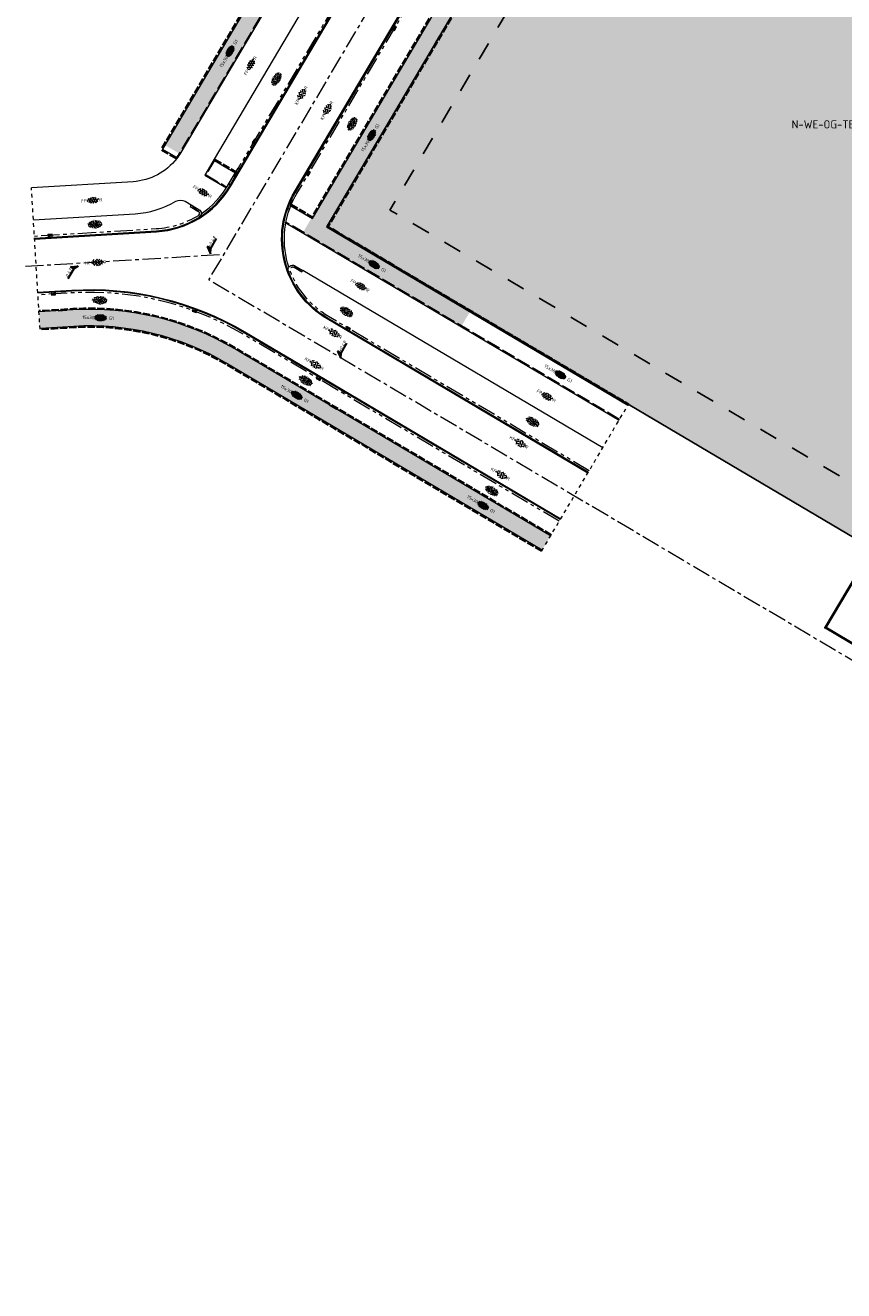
# Model space of a CAD drawing. Header units: metres. Extents: x 90704 to 91821, y 464826 to 465227.
# Tile 1 of 27: x 90704 to 90793, y 464826 to 464964. Entities that reach past the tile are written whole.
import ezdxf
from ezdxf.enums import TextEntityAlignment as Align

# ---------------------------------------------------------------- set-up
doc = ezdxf.new("R2010")
doc.units = ezdxf.units.M
for name, pattern in [('AM-AS', [16, 10, -2, 2, -2]), ('NLCS-HIDDEN', [4, 2, -2]), ('VH-GAZONBAND_100X200', [9.5, 7.5, -2]), ('VH-OPSLUITBAND_100X200_A', [10, 4, -1, 4, -1]), ('VH-TROTTOIRBAND_180-200', [20, 10, -2, 2, -2, 2, -2]), ('XX-HIDDEN', [4, 2, -2])]:
    doc.linetypes.add(name, pattern=pattern)
doc.layers.add('94.01_Rijbaan - road', color=6, linetype='Continuous')
doc.layers.add('N-WE-AM-AS_WEG-G', color=21, linetype='AM-AS', lineweight=18, plot=False)
doc.layers.add('opsluitband afstand', color=21, linetype='Continuous', lineweight=18, plot=False)
for name, color, linetype, lineweight in [('N-WE-GR-GRAS-S', 21, 'Continuous', 18), ('N-WE-KG-WERKGRENS-G', 10, 'XX-WERKGRENS_CIRCEL', 50), ('N-WE-OG-TERREIN_UITGEEFBAAR-A', 7, 'Continuous', 25), ('N-WE-OG-TERREIN_UITGEEFBAAR-G', 7, 'Continuous', 25), ('N-WE-RI-HWA_KOLK-S', 21, 'Continuous', 18), ('N-WE-VH-KANTOPSLUITING_GAZONBAND_100X200-G', 21, 'VH-GAZONBAND_100X200', 18), ('N-WE-VH-KANTOPSLUITING_INRITBAND-G', 21, 'Continuous', 18), ('N-WE-VH-KANTOPSLUITING_OPSLUITBAND_100X200-G', 21, 'VH-OPSLUITBAND_100X200_A', 35), ('N-WE-VH-KANTOPSLUITING_TROTTOIRBAND_180 200-G', 21, 'VH-TROTTOIRBAND_180-200', 18), ('N-WE-VH-KANTOPSLUITING_VERLOOPBAND-G', 21, 'VH-TROTTOIRBAND_180-200', 18), ('N-WE-VH-KANTOPSLUITING_VOORKANTBAND-G', 21, 'Continuous', 18), ('N-WE-VH-KANTVERHARDING-GD', 21, 'Continuous', 18), ('N-WE-VH-KANTVERHARDING_STREKLAAG-G', 21, 'Continuous', 18), ('N-WE-VH-MATERIAALGRENS-G', 21, 'XX-HIDDEN', 18), ('N-WE-VH-VERHARDING_ASFALT-S', 21, 'Continuous', 18), ('N-WE-VH-VERHARDING_BETONSTRAATSTEEN-S', 21, 'Continuous', 18), ('N-WE-VH-VERHARDING_TEGEL-S', 21, 'Continuous', 18), ('X-XX-AL-HOOGTELABEL-S', 21, 'Continuous', 30), ('X-XX-AL-REFERENTIE-G', 7, 'Continuous', 18)]:
    doc.layers.add(name, color=color, linetype=linetype, lineweight=lineweight)
doc.layers.add('N-WE-KL-STROOK-G', color=21, linetype='NLCS-HIDDEN', lineweight=18, transparency=0.5)
doc.styles.add('NLCS-ISO', font='NLCS-ISO.ttf')
doc.styles.get("Standard").update_dxf_attribs({"font": 'NLCS-ISO.ttf'})
doc.linetypes.add('XX-WERKGRENS_CIRCEL', pattern='A,10,-2.5,[69,NLCS.SHX,S=1,R=0,X=0,Y=0],-2.5', length=15)

# ---------------------------------------------------------------- blocks, each defined once
blk = doc.blocks.new('SVH-ASFALT_KL-SO')
at = {"ltscale": 0.1}
for p, q in [((-3.32, -0.4), (-2.47, 1.08)), ((-1.25, -1.65), (-2.73, 0.92)), ((-2.51, -1.23), (-0.92, 1.53)), ((0.09, -1.73), (-1.71, 1.38)), ((-1.45, -1.61), (0.37, 1.54)), ((1.26, -1.54), (-0.53, 1.56)), ((-0.24, -1.74), (1.52, 1.29)), ((2.29, -1.09), (0.8, 1.48)), ((1.15, -1.58), (2.49, 0.75)), ((2.91, 0.06), (2.53, 0.71)), ((-2.96, -0.91), (-3.37, -0.2))]:
    blk.add_line(p, q, dxfattribs=at)
at = {"style": 'NLCS-ISO'}
blk.add_attdef('FUNCTIE_VERHARDING', text='', height=1.8, dxfattribs=at).set_placement((-3.62, -0.09), align=Align.MIDDLE_RIGHT)
blk.add_attdef('KLEUR', text='', height=1.8, dxfattribs=at).set_placement((3.17, -0.09), align=Align.MIDDLE_LEFT)
at = {"style": 'NLCS-ISO', "flags": 1}
blk.add_attdef('FUNCTIE', text='', height=1.8, dxfattribs=at).set_placement((0.12, -3.58), align=Align.MIDDLE_CENTER)
blk = doc.blocks.new('SVH-TEGEL_150X300_DIK_HALFST_KL-SO')
h = blk.add_hatch(color=254)
h.dxf.hatch_style = 1
edge = h.paths.add_edge_path()
edge.add_ellipse((0, 0), major_axis=(-3.39, 0), ratio=0.53738, start_angle=0, end_angle=360)
for p, q in [((-3, 0), (-3.39, 0)), ((-3, -0.85), (-3, 0.85)), ((-2.25, 0.75), (-3, 0.75)), ((-2.25, -1.37), (-2.25, 1.37)), ((-1.5, 0), (-2.25, 0)), ((-1.5, 1.5), (-1.93, 1.5)), ((-1.5, -1.64), (-1.5, 1.64)), ((-0.75, 0.75), (-1.5, 0.75)), ((-0.75, -1.78), (-0.75, 1.78)), ((0, 1.5), (-0.75, 1.5)), ((0, 0), (-0.75, 0)), ((0, -1.82), (0, 1.82)), ((0.75, 0.75), (0, 0.75)), ((0.75, -1.78), (0.75, 1.78)), ((1.5, 1.5), (0.75, 1.5)), ((1.5, -1.64), (1.5, 1.64)), ((2.25, 0.75), (1.5, 0.75)), ((2.25, -1.37), (2.25, 1.37)), ((3, -0.85), (3, 0.85)), ((3.09, 0.75), (3, 0.75)), ((-2.25, -0.75), (-3, -0.75)), ((-1.5, -1.5), (-1.93, -1.5)), ((-0.75, -0.75), (-1.5, -0.75)), ((0, -1.5), (-0.75, -1.5)), ((0.75, -0.75), (0, -0.75)), ((1.5, 0), (0.75, 0)), ((1.5, -1.5), (0.75, -1.5)), ((2.25, -0.75), (1.5, -0.75)), ((3, 0), (2.25, 0)), ((3.09, -0.75), (3, -0.75))]:
    blk.add_line(p, q)
at = {"style": 'NLCS-ISO'}
blk.add_attdef('FORMAAT', text='', height=1.8, dxfattribs=at).set_placement((-3.49, 0), align=Align.MIDDLE_RIGHT)
blk.add_attdef('KLEUR', text='', height=1.8, dxfattribs=at).set_placement((3.19, 0), align=Align.MIDDLE_LEFT)
at = {"style": 'NLCS-ISO', "flags": 1}
blk.add_attdef('FUNCTIE', text='', height=1.8, dxfattribs=at).set_placement((0.12, -3.58), align=Align.MIDDLE_CENTER)
blk = doc.blocks.new('SGR-GRAS_01-SO')
at = {"ltscale": 0.1}
for p, q in [((-3.93, -0.14), (-3.95, 0.01)), ((-3.86, 0.38), (-3.85, 0.49)), ((-3.79, 0.47), (-3.84, 0.51)), ((-3.34, 0.05), (-3.19, 0.09)), ((-3.19, 0.48), (-3.3, 0.59)), ((-3.06, 0.63), (-3.19, 0.71)), ((-2.9, 1.29), (-3.04, 1.33)), ((-3.03, 0.37), (-2.88, 0.37)), ((-2.94, 1.15), (-2.96, 1.3)), ((-2.72, 0.41), (-2.86, 0.45)), ((-2.85, 0.95), (-2.71, 0.99)), ((-2.84, 0.26), (-2.71, 0.34)), ((-2.74, 0.02), (-2.76, 0.17)), ((-2.75, 0.21), (-2.64, 0.32)), ((-2.67, 0.22), (-2.66, 0.37)), ((-2.6, 1.52), (-2.65, 1.55)), ((-2.57, 1.37), (-2.56, 1.52)), ((-2.33, 0.79), (-2.46, 0.86)), ((-2.34, 0.48), (-2.45, 0.59)), ((-2.31, 1.29), (-2.41, 1.4)), ((-2.22, 0.34), (-2.08, 0.38)), ((-2.06, 0.06), (-2.19, 0.13)), ((-1.88, 1.68), (-2.01, 1.76)), ((-1.94, 1.02), (-1.83, 1.13)), ((-1.79, 0.99), (-1.93, 1.03)), ((-1.88, 0.37), (-1.73, 0.37)), ((-1.85, 0.84), (-1.72, 0.91)), ((-1.78, 1.62), (-1.63, 1.62)), ((-1.75, 1.31), (-1.77, 1.46)), ((-1.61, 0.11), (-1.75, 0.15)), ((-1.74, 1.25), (-1.6, 1.29)), ((-1.61, 0.95), (-1.74, 1.02)), ((-1.49, 0.48), (-1.6, 0.59)), ((-1.46, 1.29), (-1.57, 1.4)), ((-1.55, 0.18), (-1.57, 0.33)), ((-1.48, 0.07), (-1.46, 0.22)), ((-1.34, 0.21), (-1.47, 0.29)), ((-1.38, 1.21), (-1.36, 1.36)), ((-1.15, 1.84), (-1.28, 1.91)), ((-1.12, 1.84), (-1.02, 1.94)), ((-1.11, 0.64), (-0.97, 0.68)), ((-0.88, 1.11), (-1.01, 1.18)), ((-0.85, 1.57), (-1, 1.61)), ((-0.85, 1.41), (-0.72, 1.49)), ((-0.67, 0.69), (-0.82, 0.73)), ((-0.65, 0.48), (-0.75, 0.59)), ((-0.61, 0.37), (-0.74, 0.45)), ((-0.73, 0.37), (-0.58, 0.37)), ((-0.61, 1.29), (-0.72, 1.4)), ((-0.63, 1.62), (-0.48, 1.62)), ((-0.63, 1.55), (-0.49, 1.59)), ((-0.56, 1.47), (-0.58, 1.62)), ((-0.42, 2), (-0.54, 2.06)), ((-0.49, 0.03), (-0.34, 0.07)), ((-0.36, 0.34), (-0.38, 0.48)), ((-0.16, 1.26), (-0.29, 1.34)), ((-0.29, -0.09), (-0.27, 0.06)), ((-0.19, 1.06), (-0.17, 1.21)), ((-0.17, 0.32), (-0.06, 0.42)), ((-0.14, 0.38), (-0.01, 0.45)), ((0.11, 0.53), (-0.02, 0.61)), ((0, 0.94), (0.14, 0.98)), ((0.2, 0.48), (0.1, 0.59)), ((0.26, 1.27), (0.11, 1.31)), ((0.24, 1.29), (0.13, 1.4)), ((0.15, 1.99), (0.28, 2.06)), ((0.44, 0.4), (0.29, 0.43)), ((0.42, 0.37), (0.57, 0.37)), ((0.57, 1.42), (0.44, 1.5)), ((0.48, 1.85), (0.62, 1.88)), ((0.52, 1.62), (0.67, 1.62)), ((0.63, 1.63), (0.61, 1.78)), ((0.63, 0.33), (0.77, 0.37)), ((0.64, 1.13), (0.75, 1.24)), ((0.84, 0.69), (0.71, 0.76)), ((0.83, 0.5), (0.81, 0.64)), ((0.86, 0.95), (0.99, 1.03)), ((1.05, 0.48), (0.94, 0.59)), ((1.09, 1.29), (0.98, 1.4)), ((1.11, -0.04), (0.98, 0.03)), ((1, 0.9), (1.02, 1.05)), ((1.19, 1.85), (1.04, 1.89)), ((1.11, 1.24), (1.25, 1.28)), ((1.3, 1.58), (1.17, 1.65)), ((1.37, 0.97), (1.22, 1.01)), ((1.55, 0.1), (1.4, 0.14)), ((1.57, 0.85), (1.44, 0.92)), ((1.57, 0.37), (1.72, 0.37)), ((1.67, 1.62), (1.82, 1.62)), ((1.84, 0.11), (1.71, 0.19)), ((1.74, 0.63), (1.88, 0.67)), ((1.9, 0.48), (1.79, 0.59)), ((1.82, 1.79), (1.81, 1.85)), ((1.93, 1.29), (1.83, 1.4)), ((1.85, 1.53), (1.98, 1.6)), ((2.02, 1.74), (1.89, 1.81)), ((2.02, 0.66), (2, 0.8)), ((2.3, 1.55), (2.15, 1.59)), ((2.29, 1), (2.16, 1.08)), ((2.2, 0.75), (2.21, 0.9)), ((2.22, 1.53), (2.36, 1.57)), ((2.48, 0.68), (2.33, 0.72)), ((2.37, 0.02), (2.51, 0.06)), ((2.41, 0.42), (2.52, 0.53)), ((2.56, 0.27), (2.43, 0.35)), ((2.57, 0.5), (2.7, 0.57)), ((2.75, 0.48), (2.64, 0.59)), ((2.78, 1.29), (2.68, 1.4)), ((2.72, 0.37), (2.87, 0.37)), ((2.85, 0.93), (2.99, 0.97)), ((3.02, 1.16), (2.89, 1.24)), ((3.29, 0.43), (3.16, 0.5)), ((3.21, 0.81), (3.19, 0.96)), ((3.39, 0.6), (3.4, 0.75)), ((3.59, 0.38), (3.44, 0.42)), ((3.48, 0.32), (3.62, 0.36)), ((3.6, 0.48), (3.49, 0.59)), ((3.87, 0.37), (3.9, 0.37)), ((-3.84, -0.31), (-3.71, -0.24)), ((-3.65, -0.17), (-3.79, -0.13)), ((-3.52, -0.26), (-3.65, -0.18)), ((-3.56, -0.6), (-3.46, -0.5)), ((-3.25, -0.99), (-3.38, -0.92)), ((-3.26, -1.14), (-3.37, -1.04)), ((-3.23, -0.33), (-3.33, -0.23)), ((-3.13, -0.88), (-2.98, -0.88)), ((-3.07, -1.31), (-3, -1.27)), ((-2.79, -0.1), (-2.92, -0.03)), ((-2.77, -0.92), (-2.76, -0.77)), ((-2.71, -0.56), (-2.56, -0.52)), ((-2.54, -0.46), (-2.68, -0.42)), ((-2.52, -0.83), (-2.65, -0.76)), ((-2.54, -1.11), (-2.56, -0.97)), ((-2.41, -1.14), (-2.52, -1.04)), ((-2.36, -1.34), (-2.5, -1.3)), ((-2.38, -0.33), (-2.48, -0.23)), ((-2.25, -1.57), (-2.38, -1.49)), ((-2.13, -0.77), (-2, -0.7)), ((-2.08, -1.17), (-1.93, -1.13)), ((-1.98, -0.88), (-1.83, -0.88)), ((-1.79, -0.68), (-1.92, -0.6)), ((-1.8, -1.31), (-1.69, -1.2)), ((-1.67, -1.89), (-1.71, -1.85)), ((-1.57, -1.14), (-1.67, -1.04)), ((-1.53, -1.41), (-1.66, -1.33)), ((-1.53, -0.33), (-1.64, -0.23)), ((-1.6, -0.26), (-1.45, -0.22)), ((-1.58, -1.08), (-1.56, -0.93)), ((-1.43, -0.76), (-1.57, -0.72)), ((-1.45, -1.78), (-1.3, -1.74)), ((-1.42, -1.8), (-1.29, -1.73)), ((-1.25, -1.64), (-1.39, -1.6)), ((-1.35, -0.95), (-1.37, -0.81)), ((-1.07, -0.52), (-1.2, -0.44)), ((-1.16, -1.99), (-1.17, -1.94)), ((-1.13, -0.2), (-1, -0.12)), ((-0.98, -0.5), (-0.88, -0.39)), ((-0.97, -0.87), (-0.82, -0.83)), ((-0.8, -1.25), (-0.93, -1.18)), ((-0.75, -1.96), (-0.86, -1.85)), ((-0.83, -0.88), (-0.68, -0.88)), ((-0.72, -1.14), (-0.82, -1.04)), ((-0.68, -0.33), (-0.79, -0.23)), ((-0.53, -1.98), (-0.66, -1.91)), ((-0.5, -0.18), (-0.64, -0.14)), ((-0.34, -0.36), (-0.47, -0.29)), ((-0.32, -1.06), (-0.46, -1.02)), ((-0.42, -1.23), (-0.29, -1.15)), ((-0.39, -1.23), (-0.37, -1.08)), ((-0.34, -1.48), (-0.19, -1.44)), ((-0.14, -1.94), (-0.28, -1.9)), ((-0.07, -1.09), (-0.2, -1.02)), ((-0.16, -0.8), (-0.18, -0.65)), ((-0.03, -2.02), (0.08, -1.91)), ((0.1, -1.96), (-0.01, -1.85)), ((0.04, -1.93), (0.02, -1.78)), ((0.13, -1.14), (0.03, -1.04)), ((0.17, -0.33), (0.06, -0.23)), ((0.2, -1.83), (0.07, -1.75)), ((0.14, -0.57), (0.29, -0.54)), ((0.38, -0.2), (0.25, -0.13)), ((0.32, -0.88), (0.47, -0.88)), ((0.34, -2.07), (0.44, -2.05)), ((0.62, -0.48), (0.47, -0.44)), ((0.65, -0.94), (0.52, -0.86)), ((0.57, -0.65), (0.7, -0.58)), ((0.79, -1.36), (0.65, -1.32)), ((0.77, -1.18), (0.92, -1.14)), ((0.79, -1.2), (0.89, -1.1)), ((0.92, -1.67), (0.79, -1.59)), ((0.8, -1.39), (0.82, -1.24)), ((0.94, -1.96), (0.84, -1.85)), ((0.98, -1.14), (0.87, -1.04)), ((0.9, -0.24), (0.92, -0.09)), ((1.02, -0.33), (0.91, -0.23)), ((1.03, -0.64), (1.01, -0.49)), ((1.23, -1.77), (1.21, -1.62)), ((1.25, -0.28), (1.4, -0.24)), ((1.38, -0.78), (1.25, -0.7)), ((1.29, -1.69), (1.42, -1.61)), ((1.4, -1.79), (1.55, -1.75)), ((1.47, -0.88), (1.62, -0.88)), ((1.65, -1.51), (1.52, -1.44)), ((1.57, -0.08), (1.7, 0)), ((1.73, -0.78), (1.58, -0.74)), ((1.6, -0.39), (1.7, -0.28)), ((1.71, -1.88), (1.69, -1.85)), ((1.83, -1.14), (1.72, -1.04)), ((1.86, -0.33), (1.76, -0.23)), ((1.91, -1.65), (1.76, -1.62)), ((1.88, -0.88), (2.03, -0.85)), ((2.11, -0.62), (1.98, -0.54)), ((2, -1.54), (2.01, -1.39)), ((2.1, -0.4), (2.11, -0.25)), ((2.22, -0.48), (2.2, -0.33)), ((2.38, -1.35), (2.25, -1.28)), ((2.28, -1.11), (2.41, -1.04)), ((2.42, -1.61), (2.4, -1.46)), ((2.66, -0.2), (2.51, -0.16)), ((2.51, -1.49), (2.66, -1.45)), ((2.68, -1.14), (2.57, -1.04)), ((2.71, -0.33), (2.61, -0.23)), ((2.62, -0.88), (2.77, -0.88)), ((2.84, -1.08), (2.69, -1.04)), ((2.83, -0.46), (2.7, -0.39)), ((3.1, -1.19), (2.97, -1.12)), ((2.99, -0.59), (3.14, -0.55)), ((3.28, -0.54), (3.41, -0.46)), ((3.29, -0.55), (3.3, -0.4)), ((3.37, -1.09), (3.47, -0.99)), ((3.41, -0.32), (3.39, -0.17)), ((3.43, -1.04), (3.42, -1.04)), ((3.56, -0.3), (3.43, -0.23)), ((3.56, -0.33), (3.46, -0.23)), ((3.77, -0.5), (3.62, -0.46))]:
    blk.add_line(p, q, dxfattribs=at)
at = {"ltscale": 0.1, "style": 'NLCS-ISO'}
blk.add_attdef('TYPE', text='', height=1.8, dxfattribs=at).set_placement((6.94, -0.03), align=Align.MIDDLE_CENTER)
blk = doc.blocks.new('SVH-BSS_KEIFORMAAT_KEPER_KL-SO')
for p, q in [((-3.44, -0.47), (-2.97, 0)), ((-3.31, 0.34), (-1.48, -1.48)), ((-2.52, 1.03), (-1.48, 0)), ((-2.23, -0.74), (0, 1.48)), ((-2.23, 0.74), (-1.57, 1.4)), ((-1.77, -1.77), (0, 0)), ((-0.74, 0.74), (1.48, -1.48)), ((-0.1, 1.58), (1.48, 0)), ((0.74, 0.74), (1.4, 1.4)), ((0.74, -0.74), (2.46, 0.98)), ((1.06, -1.91), (2.97, 0)), ((2.23, 0.74), (3.31, -0.34)), ((-0.74, -0.74), (0.5, -1.99)), ((-0.52, -2), (0, -1.48)), ((2.23, -0.74), (2.72, -1.24))]:
    blk.add_line(p, q)
at = {"style": 'NLCS-ISO'}
blk.add_attdef('FORMAAT', text='', height=1.8, dxfattribs=at).set_placement((-3.47, -0.23), align=Align.MIDDLE_RIGHT)
blk.add_attdef('KLEUR', text='', height=1.8, dxfattribs=at).set_placement((3.32, -0.22), align=Align.MIDDLE_LEFT)
at = {"style": 'NLCS-ISO', "flags": 1}
blk.add_attdef('FUNCTIE', text='', height=1.8, dxfattribs=at).set_placement((0.12, -3.58), align=Align.MIDDLE_CENTER)
blk = doc.blocks.new('N-SRI-KOLK_TROTTOIR-SO')
blk.add_hatch(color=256).paths.add_polyline_path([(1.125, 1.5), (-1.125, 1.5), (-1.125, 0)])
blk.add_line((-1.125, 0), (1.125, 1.5))
at = {"flags": 128}
blk.add_lwpolyline([(-1.125, 0), (1.125, 0), (1.125, 1.5), (-1.125, 1.5)], close=True, dxfattribs=at)
blk = doc.blocks.new('B-SAL-HOOGTELABEL_01-SO_1')
for p, q in [((-0.00246, 0.00131), (-0.00884, 0.00131)), ((-0.00246, 0.00131), (-0.00246, 0.00344)), ((-0.00246, 0.00344), (0, 0)), ((0, 0), (-0.00246, 0.00131))]:
    blk.add_line(p, q)
at = {"style": 'NLCS-ISO', "oblique": 13.5}
blk.add_attdef('...', text='', height=0.0018, dxfattribs=at).set_placement((-0.00596, 0.00261), align=Align.MIDDLE_CENTER)
blk = doc.blocks.new('51005749-X003-ONT westelijke ringbaan')
at = {"layer": 'N-WE-AM-AS_WEG-G', "ltscale": 0.2, "flags": 128}
for points in [[(91107.76, 465160.16), (90910.31, 464826.39), (90724.12, 464936.55), (90886.31, 465210.67), (90939.6, 465198.51)], [(90704.12, 464938.03), (90725.77, 464939.34)]]:
    blk.add_lwpolyline(points, dxfattribs=at)
at = {"layer": 'N-WE-KL-STROOK-G', "flags": 128}
for points in [[(90872.26, 465207.93, 2, 2, 0), (90794.97, 465077.3, 2, 2, 0), (90720.11, 464950.78, 0, 0, 0)], [(90937.42, 465188.96, 2, 2, 0), (90888.44, 465200.13, 2, 2, 0), (90810.38, 465068.19, 2, 2, 0), (90735.71, 464942.01, 2, 2, 0), (90752.11, 464932.31, 0, 0, 0)]]:
    blk.add_lwpolyline(points, format="xyseb", dxfattribs=at)
at = {"layer": 'N-WE-KL-STROOK-G', "const_width": 2, "flags": 128}
blk.add_lwpolyline([(90760.89, 464907.88), (90728.85, 464926.84), (90726.48, 464928.24, 0.149753), (90709.34, 464932.38), (90705.66, 464932.16)], format="xyb", dxfattribs=at)
at = {"layer": 'N-WE-VH-KANTOPSLUITING_GAZONBAND_100X200-G', "ltscale": 0.2, "flags": 128}
blk.add_lwpolyline([(90900.23, 465219.85, 0.32213), (90873.4, 465208.08), (90795.74, 465076.85), (90720.98, 464950.48, -0.030371), (90720.54, 464949.84)], format="xyb", dxfattribs=at)
for points in [[(90724.78, 464949.64), (90723.81, 464948.01), (90726.09, 464946.66)], [(90768.86, 464921.35), (90732.52, 464942.85)]]:
    blk.add_lwpolyline(points, dxfattribs=at)
at = {"layer": 'N-WE-VH-KANTOPSLUITING_INRITBAND-G', "flags": 128}
for points in [[(90723.28, 464943.76, 0.111011), (90726.23, 464946.89), (90727.31, 464948.72)], [(90732.83, 464937.94, -0.191837), (90733.28, 464945.18, -0.191837)]]:
    blk.add_lwpolyline(points, format="xyb", dxfattribs=at)
for points in [[(90727.48, 464948.62), (90726.8, 464947.86)], [(90727.31, 464948.72), (90727.48, 464948.62)], [(90726.8, 464947.86), (90726.98, 464947.76)], [(90726.29, 464947), (90726.47, 464946.9)], [(90733.1, 464945.26), (90732.9, 464944.25)], [(90733.28, 464945.18), (90733.1, 464945.26)], [(90732.9, 464944.25), (90732.71, 464944.32)]]:
    blk.add_lwpolyline(points, dxfattribs=at)
at = {"layer": 'N-WE-VH-KANTOPSLUITING_OPSLUITBAND_100X200-G', "ltscale": 0.2, "flags": 128}
for points in [[(90895.92, 465227), (90895.04, 465222.27, 0.266483), (90871.79, 465209.1), (90794.11, 465077.81), (90718.94, 464950.77), (90720.54, 464949.82)], [(90761.4, 464908.74), (90726.99, 464929.1, 0.149753), (90709.28, 464933.38), (90705.6, 464933.16)], [(90760.39, 464907.02), (90725.97, 464927.38, 0.149753), (90709.4, 464931.38), (90705.72, 464931.16)]]:
    blk.add_lwpolyline(points, format="xyb", dxfattribs=at)
for points in [[(90733.08, 464944.73), (90735.36, 464943.38), (90810.64, 465070.6), (90814.12, 465068.54), (90815.55, 465070.95)], [(90827.34, 465058.39), (90811.34, 465067.86), (90737.08, 464942.36), (90769.83, 464922.98)], [(90724.78, 464949.64), (90727.06, 464948.29)]]:
    blk.add_lwpolyline(points, dxfattribs=at)
at = {"layer": 'N-WE-VH-KANTOPSLUITING_TROTTOIRBAND_180 200-G', "ltscale": 0.2, "flags": 128}
for points in [[(90808.75, 465086.94, -0.414141), (90808.85, 465086.53), (90801.21, 465073.61), (90727.31, 464948.72)], [(90733.28, 464945.18, -0.023352), (90733.71, 464945.98), (90806.24, 465068.56, -0.392722), (90815.11, 465071.19)], [(90722.93, 464944.05, -0.564124), (90722.94, 464943.54, -0.123754), (90718.38, 464942.1), (90705.11, 464941.29)], [(90765.55, 464915.75), (90737.15, 464932.56, -0.171093), (90732.97, 464937.55, -0.707806), (90733.4, 464937.92)], [(90762.29, 464910.25), (90727.87, 464930.62, 0.149753), (90709.19, 464935.13), (90705.5, 464934.91)]]:
    blk.add_lwpolyline(points, format="xyb", dxfattribs=at)
at = {"layer": 'N-WE-VH-KANTOPSLUITING_VERLOOPBAND-G', "flags": 128}
for points in [[(90722.18, 464944.73), (90722.07, 464944.56), (90722.93, 464944.05), (90723.04, 464944.22)], [(90722.93, 464944.05), (90722.18, 464944.73)], [(90733.5, 464938.09), (90733.4, 464937.92), (90734.26, 464937.41), (90734.36, 464937.58)], [(90733.4, 464937.92), (90734.36, 464937.58)]]:
    blk.add_lwpolyline(points, dxfattribs=at)
at = {"layer": 'N-WE-VH-KANTOPSLUITING_VOORKANTBAND-G', "flags": 128}
for points in [[(90896.02, 465226.98), (90895.12, 465222.17, 0.267319), (90871.88, 465209.05), (90794.2, 465077.76), (90719.08, 464950.81), (90720.59, 464949.91)], [(90900.21, 465219.75, 0.322158), (90873.48, 465208.03), (90795.83, 465076.79), (90721.06, 464950.43, -0.030371), (90720.62, 464949.78)], [(90705.12, 464941.09), (90718.4, 464941.9, 0.249014), (90726.4, 464946.79), (90801.38, 465073.51), (90878.59, 465204, -0.290142), (90894.33, 465212.03), (90894.35, 465212.02, 0.368752), (90899.66, 465215.76, 0.429452), (90899.28, 465216.37)], [(90765.45, 464915.58), (90737.05, 464932.39, -0.414214), (90733.54, 464946.09), (90806.06, 465068.66, -0.418253), (90815.74, 465071.07), (90816.08, 465070.87), (90829.88, 465062.7)], [(90722.18, 464944.73), (90723.04, 464944.22, -0.564124), (90723.04, 464943.37)], [(90732.78, 464937.48, -0.707806), (90733.5, 464938.09)], [(90762.4, 464910.42), (90727.97, 464930.79, 0.149753), (90709.17, 464935.33), (90705.48, 464935.11)], [(90761.35, 464908.65), (90726.94, 464929.02, 0.149753), (90709.28, 464933.28), (90705.61, 464933.06)], [(90760.44, 464907.1), (90726.02, 464927.47, 0.149753), (90709.39, 464931.48), (90705.72, 464931.26)]]:
    blk.add_lwpolyline(points, format="xyb", dxfattribs=at)
for points in [[(90733.04, 464944.63), (90735.4, 464943.24), (90810.68, 465070.46), (90814.16, 465068.4), (90815.63, 465070.9)], [(90827.39, 465058.48), (90811.31, 465068), (90736.95, 464942.32), (90769.78, 464922.9)], [(90724.69, 464949.69), (90723.67, 464947.97), (90726.03, 464946.57)], [(90724.73, 464949.56), (90727.01, 464948.21)], [(90732.5, 464942.75), (90768.81, 464921.26)], [(90733.5, 464938.09), (90734.36, 464937.58)]]:
    blk.add_lwpolyline(points, dxfattribs=at)
at = {"layer": 'N-WE-VH-KANTVERHARDING-GD', "flags": 128}
for points in [[(90807.99, 465087.63), (90807.6, 465087.85, 0.414286), (90806.23, 465087.5), (90798.84, 465075.01), (90724.69, 464949.69)], [(90720.62, 464949.78, -0.217002), (90715.86, 464947.25), (90704.79, 464946.58)], [(90705, 464943.09), (90716.07, 464943.76, 0.118071), (90720.52, 464945.11, -0.272504), (90721.54, 464945.11), (90722.18, 464944.73)]]:
    blk.add_lwpolyline(points, format="xyb", dxfattribs=at)
blk.add_lwpolyline([(90767.03, 464918.25), (90734.36, 464937.58)], dxfattribs=at)
at = {"layer": 'N-WE-VH-KANTVERHARDING_STREKLAAG-G', "flags": 128}
for points in [[(90705.13, 464940.99), (90718.4, 464941.79, 0.249014), (90726.49, 464946.73), (90801.47, 465073.46), (90878.68, 465203.95, -0.290142), (90894.32, 465211.92), (90894.34, 465211.92, 0.388065), (90899.84, 465216.07), (90901.68, 465225.93)], [(90765.4, 464915.49), (90737, 464932.3, -0.414214), (90733.45, 464946.14), (90805.97, 465068.71, -0.414286), (90815.71, 465071.21), (90829.94, 465062.79)], [(90705.48, 464935.21), (90709.17, 464935.43, -0.149753), (90728.02, 464930.88), (90734.05, 464927.31), (90762.45, 464910.51)]]:
    blk.add_lwpolyline(points, format="xyb", dxfattribs=at)
at = {"layer": 'N-WE-VH-MATERIAALGRENS-G', "ltscale": 0.2, "flags": 128}
for points in [[(90705.72, 464931.16), (90704.79, 464946.58)], [(90760.39, 464907.02), (90769.83, 464922.98)]]:
    blk.add_lwpolyline(points, dxfattribs=at)
at = {"layer": 'opsluitband afstand', "flags": 128}
for points in [[(90747.22, 464963.23), (90747.7, 464964.03)], [(90748.77, 464962.31), (90749.25, 464963.11)], [(90725.44, 464949.13), (90726.24, 464948.66)], [(90725.25, 464947.04), (90724.45, 464947.51)], [(90733.8, 464944.19), (90734.6, 464943.71)], [(90733.35, 464942.24), (90734.16, 464941.77)], [(90734.18, 464941.75), (90733.38, 464942.23)], [(90707.23, 464941.22), (90708.16, 464941.28)], [(90745.65, 464937.18), (90746.45, 464936.7)], [(90707.59, 464935.23), (90708.52, 464935.29)], [(90744.68, 464935.54), (90745.49, 464935.07)], [(90707.71, 464933.19), (90708.64, 464933.24)], [(90707.82, 464931.39), (90708.75, 464931.45)], [(90741.32, 464929.86), (90742.12, 464929.38)], [(90738.27, 464924.7), (90739.07, 464924.22)], [(90737.22, 464922.93), (90738.03, 464922.46)], [(90736.31, 464921.38), (90737.11, 464920.91)]]:
    blk.add_lwpolyline(points, dxfattribs=at)
at = {"layer": 'N-WE-GR-GRAS-S', "xscale": 0.2, "yscale": 0.2, "zscale": 0.2}
for p, rotation in [((90731.48, 464958.43), 59.38720282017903), ((90739.74, 464953.55), 59.38720282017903), ((90711.72, 464942.61), 3.45), ((90712.24, 464934.33), 357.39), ((90739.12, 464933.08), 329.3899999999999), ((90734.68, 464925.57), 329.3899999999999), ((90759.41, 464921.08), 329.3899999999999), ((90754.96, 464913.57), 329.3899999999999)]:
    blk.add_blockref('SGR-GRAS_01-SO', p, dxfattribs=dict(at, rotation=rotation))
at = {"layer": 'N-WE-RI-HWA_KOLK-S'}
for p, xscale, yscale, zscale, rotation in [((90744.19, 464964.09), 0.2, 0.2, 0.2, 239.3872028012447), ((90729.22, 464951.55), 0.2, 0.2, 0.2, 59.38720277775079), ((90734.81, 464948.24), 0.2, 0.2, 0.2, 239.3872028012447), ((90706.82, 464941.2), 0.2, 0.2, 0.2, 3.454964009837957), ((90707.18, 464935.21), 0.2, 0.2, 0.2, 183.4549639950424), ((90722.61, 464933.34), 0.1999999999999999, 0.1999999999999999, 0.1999999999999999, 159.4772549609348), ((90739.2, 464931.11), 0.1999999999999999, 0.1999999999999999, 0.1999999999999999, 329.3872096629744), ((90736.15, 464925.95), 0.1999999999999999, 0.1999999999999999, 0.1999999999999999, 149.3872096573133)]:
    blk.add_blockref('N-SRI-KOLK_TROTTOIR-SO', p, dxfattribs=dict(at, xscale=xscale, yscale=yscale, zscale=zscale, rotation=rotation))
at = {"layer": 'N-WE-VH-VERHARDING_ASFALT-S', "xscale": 0.2, "yscale": 0.2, "zscale": 0.2}
for p, rotation in [((90728.72, 464960.06), 59.39259057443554), ((90723.57, 464946.08), 329.3899999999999), ((90711.55, 464945.25), 3.45), ((90740.75, 464935.84), 329.3899999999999), ((90761.04, 464923.83), 329.3899999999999)]:
    blk.add_blockref('SVH-ASFALT_KL-SO', p, dxfattribs=dict(at, rotation=rotation)).add_auto_attribs({'FUNCTIE_VERHARDING': 'FP', 'KLEUR': 'R'})
at = {"layer": 'N-WE-VH-VERHARDING_BETONSTRAATSTEEN-S', "xscale": 0.2, "yscale": 0.2, "zscale": 0.2}
for p, rotation in [((90734.22, 464956.81), 59.38999999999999), ((90737.02, 464955.16), 59.38999999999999), ((90711.96, 464938.5), 3.45), ((90737.77, 464930.8), 329.3899999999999), ((90735.74, 464927.36), 329.3899999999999), ((90758.06, 464918.8), 329.3899999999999), ((90756.02, 464915.35), 329.3899999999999)]:
    blk.add_blockref('SVH-BSS_KEIFORMAAT_KEPER_KL-SO', p, dxfattribs=dict(at, rotation=rotation)).add_auto_attribs({'FORMAAT': 'KF', 'KLEUR': 'R'})
at = {"layer": 'N-WE-VH-VERHARDING_TEGEL-S', "xscale": 0.2, "yscale": 0.2, "zscale": 0.2}
for p, rotation in [((90726.43, 464961.47), 59.38999999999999), ((90741.85, 464952.3), 59.38999999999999), ((90742.15, 464938.2), 329.394823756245), ((90712.33, 464932.41), 357.9266324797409), ((90762.44, 464926.2), 329.394823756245), ((90733.72, 464923.96), 329.394823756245), ((90754.01, 464911.95), 329.394823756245)]:
    blk.add_blockref('SVH-TEGEL_150X300_DIK_HALFST_KL-SO', p, dxfattribs=dict(at, rotation=rotation)).add_auto_attribs({'FORMAAT': '15x30', 'KLEUR': ' G1'})
at = {"layer": 'X-XX-AL-HOOGTELABEL-S', "ltscale": 1000}
ref = blk.add_blockref('B-SAL-HOOGTELABEL_01-SO_1', (90724.29, 464939.4), dxfattribs=dict(at, xscale=-200, yscale=200, zscale=200, rotation=59.39000000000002))
ref.add_attrib('...', '+0.48', dxfattribs={"layer": '0', "height": 0.36, "rotation": 59.39, "style": 'NLCS-ISO', "oblique": 13.5}).set_placement((90724.44, 464940.69), align=Align.MIDDLE_CENTER)
at = {"layer": 'X-XX-AL-HOOGTELABEL-S', "ltscale": 1000, "xscale": 200, "yscale": 200, "zscale": 200, "rotation": 59.38999999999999}
blk.add_blockref('B-SAL-HOOGTELABEL_01-SO_1', (90709.89, 464938.06), dxfattribs=at).add_auto_attribs({'...': '0.47'})
at = {"layer": 'X-XX-AL-HOOGTELABEL-S', "ltscale": 1000}
ref = blk.add_blockref('B-SAL-HOOGTELABEL_01-SO_1', (90738.49, 464928), dxfattribs=dict(at, xscale=-200, yscale=200, zscale=200, rotation=59.39000000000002))
ref.add_attrib('...', '+0.49', dxfattribs={"layer": '0', "height": 0.36, "rotation": 59.39, "style": 'NLCS-ISO', "oblique": 13.5}).set_placement((90738.65, 464929.3), align=Align.MIDDLE_CENTER)

msp = doc.modelspace()

# ---------------------------------------------------------------- hatches: boundary and pattern name
at = {"layer": 'N-WE-OG-TERREIN_UITGEEFBAAR-A', "true_color": 0xfbd0d2}
h = msp.add_hatch(color=254, dxfattribs=at)
h.dxf.hatch_style = 1
h.paths.add_polyline_path([(90837.359, 464955.648), (90817.107, 464967.631), (90821.435, 464974.948), (90773.157, 465003.515), (90737.001, 464942.405), (90805.529, 464901.861), (90805.533, 464901.859)])

# ---------------------------------------------------------------- linework, layer by layer
at = {"layer": '94.01_Rijbaan - road'}
msp.add_lwpolyline([(90737.052, 464932.487, 0.0000087), (90737.053, 464932.487)], format="xyb", dxfattribs=at)
at = {"layer": 'N-WE-KG-WERKGRENS-G', "flags": 128}
msp.add_lwpolyline([(90846.673, 465053.914), (90842.189, 465046.341), (90843.824, 465045.373), (90809.177, 464986.855, 0.4142861), (90816.237, 464959.316), (90826.601, 464953.183, -0.4142076), (90827.268, 464950.581), (90801.596, 464907.194, -0.4142149), (90797.487, 464906.14), (90796.198, 464906.902), (90791.3, 464898.65), (90821.99, 464880.43), (90826.911, 464888.72), (90825.62, 464889.489, -0.4133525), (90824.573, 464893.594), (90852.08, 464940.081, -0.4142234), (90854.683, 464940.749), (90882.036, 464924.563), (90938.558, 465020.086), (90932.092, 465023.911), (90926.641, 465014.704, -0.4142136), (90917.051, 465012.247), (90846.674, 465053.916)], format="xyb", dxfattribs=at)
at = {"layer": 'N-WE-OG-TERREIN_UITGEEFBAAR-G', "color": 11, "true_color": 0xf27172, "flags": 128}
msp.add_lwpolyline([(90837.359, 464955.648), (90817.107, 464967.631), (90821.435, 464974.948), (90773.157, 465003.515), (90737.001, 464942.405), (90805.529, 464901.861), (90805.533, 464901.859)], close=True, dxfattribs=at)
at = {"layer": 'N-WE-OG-TERREIN_UITGEEFBAAR-G', "linetype": 'NLCS-HIDDEN', "flags": 128}
msp.add_lwpolyline([(90817.011, 464969.432), (90773.896, 464994.944), (90743.851, 464944.163), (90803.776, 464908.708), (90832.546, 464957.334), (90815.738, 464967.28)], close=True, dxfattribs=at)

# ---------------------------------------------------------------- block references
at = {"layer": 'X-XX-AL-REFERENTIE-G'}
msp.add_blockref('51005749-X003-ONT westelijke ringbaan', (0, 0), dxfattribs=at)

# ---------------------------------------------------------------- texts
at = {"layer": 'N-WE-OG-TERREIN_UITGEEFBAAR-A', "insert": (90787.612, 464953.949), "char_height": 0.9, "width": 20.412, "attachment_point": 1}
msp.add_mtext('N-WE-OG-TERREIN_UITGEEFBAAR-G', dxfattribs=at)

doc.saveas('drawing.dxf')
